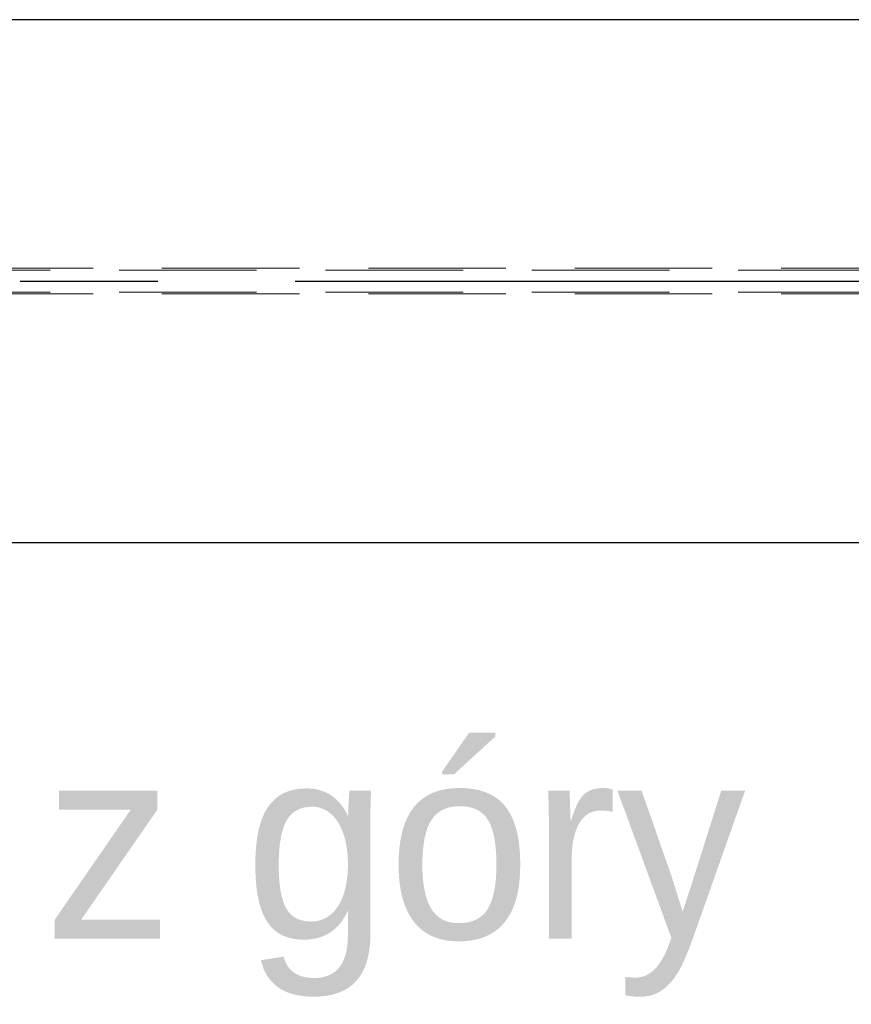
# Model space of a CAD drawing. Header units: millimetres. Extents: x 3536 to 4290, y 11030 to 11491.
# Tile 68 of 102: x 3820 to 3835, y 11212 to 11229. Entities that reach past the tile are written whole.
import ezdxf

# ---------------------------------------------------------------- set-up
doc = ezdxf.new("R2010")
doc.units = ezdxf.units.MM
doc.header["$LTSCALE"] = 10
doc.linetypes.add('HIDDEN', pattern=[0.375, 0.25, -0.125])
doc.linetypes.add('MITTE', pattern=[2, 1.25, -0.25, 0.25, -0.25])
doc.layers.add('PS_Hidden', color=2, linetype='HIDDEN', lineweight=9)
doc.layers.add('PS_SOLID', color=7, linetype='Continuous', lineweight=30)
doc.layers.add('PS_MID', color=5, linetype='MITTE')
doc.layers.add('PS_SHAPE', color=3, linetype='Continuous')

# ---------------------------------------------------------------- blocks, each defined once
blk = doc.blocks.new('*X137')
at = {"color": 0}
blk.add_text('Widok z góry', height=3.5, dxfattribs=at).set_placement((3830.188, 11207.826))
blk = doc.blocks.new('*X703')
at = {"layer": 'PS_Hidden', "color": 2, "linetype": 'HIDDEN'}
for p, q in [((3807.815, 11224.974), (3941.651, 11224.974)), ((3877.036, 11224.939), (3813.772, 11224.939)), ((3807.815, 11224.504), (3941.651, 11224.504)), ((3877.036, 11224.539), (3813.772, 11224.539))]:
    blk.add_line(p, q, dxfattribs=at)
at = {"layer": 'PS_MID', "color": 5, "linetype": 'MITTE'}
blk.add_line((3805.238, 11224.739), (3941.651, 11224.739), dxfattribs=at)
at = {"layer": 'PS_SOLID', "color": 7, "linetype": 'Continuous'}
for p, q in [((3807.738, 11229.489), (3941.651, 11229.489)), ((3807.738, 11219.989), (3941.651, 11219.989))]:
    blk.add_line(p, q, dxfattribs=at)

msp = doc.modelspace()

# ---------------------------------------------------------------- block references
msp.add_blockref('*X137', (-23.817, 4.961))
at = {"layer": 'PS_SHAPE'}
msp.add_blockref('*X703', (0, 0), dxfattribs=at)

doc.saveas('drawing.dxf')
